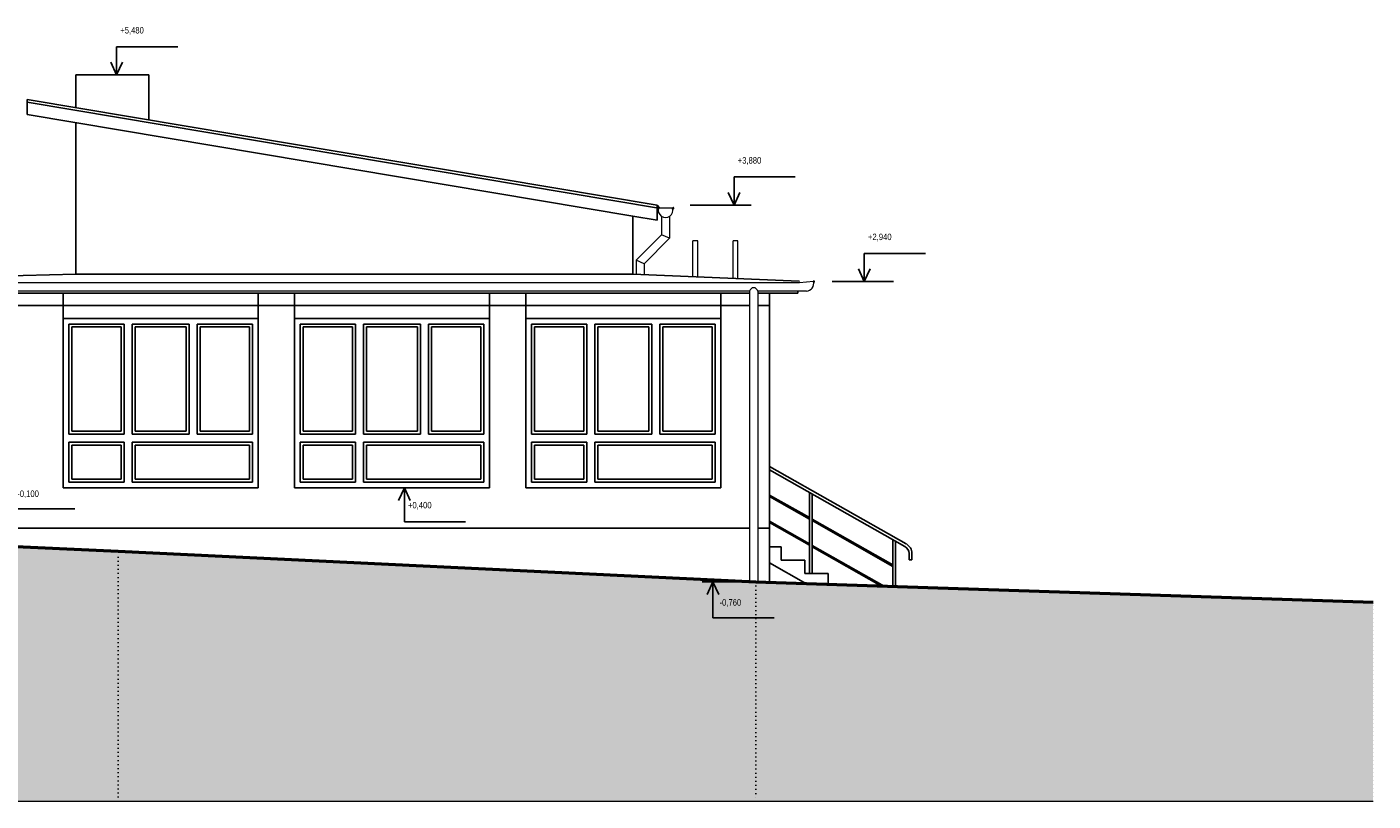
# Model space of a CAD drawing. Header units: millimetres. Extents: x -102573 to 74941, y -50927 to -14280.
# Tile 16 of 16: x 58356 to 74941, y -39020 to -29484. Entities that reach past the tile are written whole.
import ezdxf

# ---------------------------------------------------------------- set-up
doc = ezdxf.new("R2010")
doc.units = ezdxf.units.MM
doc.linetypes.add('JIS_08_37', pattern=[50, 0, -50])
doc.layers.add('XR$1$POHLEDY - STÁVAJÍCÍ_1', color=7, linetype='Continuous', lineweight=25)

msp = doc.modelspace()

# ---------------------------------------------------------------- hatches: boundary and pattern name
at = {"layer": 'XR$1$POHLEDY - STÁVAJÍCÍ_1', "linetype": 'Continuous', "lineweight": 25}
h = msp.add_hatch(dxfattribs=at)
h.set_pattern_fill('VZOR', color=8, scale=5000, style=0, pattern_type=2)
h.set_pattern_definition([(0, (10000, 10000), (5000, 5000), [5000, -5000]), (90, (10000, 10000), (-5000, 5000), [5000, -5000])])
h.paths.add_polyline_path([(58959, -30076), (58959, -30477), (59859, -30628), (59859, -30076)], flags=0)
at = {"layer": 'XR$1$POHLEDY - STÁVAJÍCÍ_1', "linetype": 'Continuous', "lineweight": 13}
msp.add_hatch(color=254, dxfattribs=at).paths.add_polyline_path([(47946, -39020), (74941, -39020), (74941, -36570), (67335, -36320), (59482, -35940), (57104, -35835), (55919, -35823), (55919, -35780), (55379, -35860), (55379, -36030), (53309, -36050), (53309, -35953), (47946, -35900)])
at = {"layer": 'XR$1$POHLEDY - STÁVAJÍCÍ_1', "linetype": 'Continuous', "lineweight": 25}
h = msp.add_hatch(dxfattribs=at)
h.set_pattern_fill('VZOR', color=8, scale=10000, style=0, pattern_type=2)
h.set_pattern_definition([(0, (20000, 20000), (10000, 10000), [10000, -10000]), (90, (20000, 20000), (-10000, 10000), [10000, -10000])])
h.paths.add_polyline_path([(67504, -35660), (67360, -35660), (67360, -36315), (67504, -36320)], flags=0)

# ---------------------------------------------------------------- linework, layer by layer
at = {"layer": 'XR$1$POHLEDY - STÁVAJÍCÍ_1', "color": 96, "linetype": 'Continuous', "lineweight": 25}
for p, q in [((60215, -29729), (59461, -29729)), ((59461, -29729), (59461, -30076)), ((59461, -30076), (59389, -29920)), ((59461, -30076), (59532, -29920)), ((67822, -31331), (67068, -31331)), ((67068, -31331), (67068, -31678)), ((67068, -31678), (66996, -31522)), ((67068, -31678), (67139, -31522)), ((67280, -31678), (66526, -31678)), ((69427, -32273), (68673, -32273)), ((68673, -32273), (68673, -32621)), ((68673, -32621), (68601, -32465)), ((68673, -32621), (68744, -32465)), ((69033, -32621), (68278, -32621)), ((63006, -35160), (62934, -35317)), ((63006, -35579), (63006, -35160)), ((63006, -35160), (63077, -35317)), ((58947, -35422), (58192, -35422)), ((63760, -35579), (63006, -35579)), ((67123, -36320), (66675, -36320)), ((66807, -36320), (66736, -36477)), ((66807, -36761), (66807, -36320)), ((66807, -36320), (66879, -36477)), ((66807, -36761), (67562, -36761))]:
    msp.add_line(p, q, dxfattribs=at)
at = {"layer": 'XR$1$POHLEDY - STÁVAJÍCÍ_1', "color": 7, "linetype": 'Continuous', "lineweight": 25}
for p, q in [((58959, -30477), (58959, -30076)), ((58959, -30076), (59859, -30076)), ((59859, -30076), (59859, -30628)), ((66119, -31678), (58359, -30376)), ((58359, -30376), (58359, -30564)), ((66138, -31717), (58359, -30412)), ((65819, -31816), (58359, -30564)), ((58959, -30665), (58959, -32530)), ((65819, -32310), (65819, -31816)), ((66119, -31866), (65819, -31816)), ((66119, -31866), (66119, -31678)), ((66119, -31678), (66144, -31709)), ((65819, -32530), (65819, -32310)), ((55029, -32621), (58959, -32530)), ((65819, -32530), (58959, -32530)), ((67871, -32615), (65819, -32530)), ((67854, -32621), (67854, -32615)), ((67876, -32620), (67871, -32615)), ((67260, -32765), (55622, -32765)), ((58804, -35160), (58804, -32765)), ((61204, -35160), (61204, -32765)), ((61654, -35160), (61654, -32765)), ((64054, -35160), (64054, -32765)), ((64504, -35160), (64504, -32765)), ((66904, -35160), (66904, -32765)), ((67854, -32765), (67360, -32765)), ((67504, -32765), (67504, -36320)), ((67854, -32765), (67854, -32737)), ((61204, -33075), (58804, -33075)), ((58874, -34500), (58874, -33145)), ((58874, -33145), (59554, -33145)), ((59554, -34500), (59554, -33145)), ((59654, -33145), (60354, -33145)), ((59654, -34500), (59654, -33145)), ((60354, -34500), (60354, -33145)), ((60454, -33145), (61134, -33145)), ((60454, -34500), (60454, -33145)), ((61134, -34500), (61134, -33145)), ((64054, -33075), (61654, -33075)), ((61724, -34500), (61724, -33145)), ((61724, -33145), (62404, -33145)), ((62404, -34500), (62404, -33145)), ((62504, -33145), (63204, -33145)), ((62504, -34500), (62504, -33145)), ((63204, -34500), (63204, -33145)), ((63304, -33145), (63984, -33145)), ((63304, -34500), (63304, -33145)), ((63984, -34500), (63984, -33145)), ((66904, -33075), (64504, -33075)), ((64574, -34500), (64574, -33145)), ((64574, -33145), (65254, -33145)), ((65254, -34500), (65254, -33145)), ((65354, -33145), (66054, -33145)), ((65354, -34500), (65354, -33145)), ((66054, -34500), (66054, -33145)), ((66154, -33145), (66834, -33145)), ((66154, -34500), (66154, -33145)), ((66834, -34500), (66834, -33145)), ((58909, -34465), (58909, -33180)), ((58909, -33180), (59519, -33180)), ((59519, -34465), (59519, -33180)), ((59689, -34465), (59689, -33180)), ((59689, -33180), (60319, -33180)), ((60319, -34465), (60319, -33180)), ((60489, -34465), (60489, -33180)), ((60489, -33180), (61099, -33180)), ((61099, -34465), (61099, -33180)), ((61759, -34465), (61759, -33180)), ((61759, -33180), (62369, -33180)), ((62369, -34465), (62369, -33180)), ((62539, -34465), (62539, -33180)), ((62539, -33180), (63169, -33180)), ((63169, -34465), (63169, -33180)), ((63339, -34465), (63339, -33180)), ((63339, -33180), (63949, -33180)), ((63949, -34465), (63949, -33180)), ((64609, -34465), (64609, -33180)), ((64609, -33180), (65219, -33180)), ((65219, -34465), (65219, -33180)), ((65389, -34465), (65389, -33180)), ((65389, -33180), (66019, -33180)), ((66019, -34465), (66019, -33180)), ((66189, -34465), (66189, -33180)), ((66189, -33180), (66799, -33180)), ((66799, -34465), (66799, -33180)), ((58909, -34465), (59519, -34465)), ((59689, -34465), (60319, -34465)), ((60489, -34465), (61099, -34465)), ((61759, -34465), (62369, -34465)), ((62539, -34465), (63169, -34465)), ((63339, -34465), (63949, -34465)), ((64609, -34465), (65219, -34465)), ((65389, -34465), (66019, -34465)), ((66189, -34465), (66799, -34465)), ((58874, -34500), (59554, -34500)), ((58874, -35090), (58874, -34600)), ((58874, -34600), (59554, -34600)), ((58909, -35055), (58909, -34635)), ((58909, -34635), (59519, -34635)), ((59519, -35055), (59519, -34635)), ((59554, -35090), (59554, -34600)), ((59654, -34500), (60354, -34500)), ((59654, -34600), (61134, -34600)), ((59654, -35090), (59654, -34600)), ((59689, -34635), (61099, -34635)), ((59689, -35055), (59689, -34635)), ((60454, -34500), (61134, -34500)), ((61099, -35055), (61099, -34635)), ((61134, -35090), (61134, -34600)), ((61724, -34500), (62404, -34500)), ((61724, -35090), (61724, -34600)), ((61724, -34600), (62404, -34600)), ((61759, -35055), (61759, -34635)), ((61759, -34635), (62369, -34635)), ((62369, -35055), (62369, -34635)), ((62404, -35090), (62404, -34600)), ((62504, -34500), (63204, -34500)), ((62504, -34600), (63984, -34600)), ((62504, -35090), (62504, -34600)), ((62539, -34635), (63949, -34635)), ((62539, -35055), (62539, -34635)), ((63304, -34500), (63984, -34500)), ((63949, -35055), (63949, -34635)), ((63984, -35090), (63984, -34600)), ((64574, -34500), (65254, -34500)), ((64574, -35090), (64574, -34600)), ((64574, -34600), (65254, -34600)), ((64609, -35055), (64609, -34635)), ((64609, -34635), (65219, -34635)), ((65219, -35055), (65219, -34635)), ((65254, -35090), (65254, -34600)), ((65354, -34500), (66054, -34500)), ((65354, -34600), (66834, -34600)), ((65354, -35090), (65354, -34600)), ((65389, -34635), (66799, -34635)), ((65389, -35055), (65389, -34635)), ((66154, -34500), (66834, -34500)), ((66799, -35055), (66799, -34635)), ((66834, -35090), (66834, -34600)), ((69190, -35853), (67504, -34898)), ((69173, -35883), (67504, -34938)), ((67504, -34938), (67504, -35250)), ((58874, -35090), (59554, -35090)), ((58909, -35055), (59519, -35055)), ((59654, -35090), (61134, -35090)), ((59689, -35055), (61099, -35055)), ((61724, -35090), (62404, -35090)), ((61759, -35055), (62369, -35055)), ((62504, -35090), (63984, -35090)), ((62539, -35055), (63949, -35055)), ((64574, -35090), (65254, -35090)), ((64609, -35055), (65219, -35055)), ((65354, -35090), (66834, -35090)), ((65389, -35055), (66799, -35055)), ((61204, -35160), (58804, -35160)), ((64054, -35160), (61654, -35160)), ((66904, -35160), (64504, -35160)), ((67996, -35529), (67504, -35250)), ((67996, -35547), (67504, -35268)), ((67504, -35268), (67504, -35572)), ((67996, -36217), (67996, -35217)), ((68031, -36217), (68031, -35236)), ((67996, -35851), (67504, -35572)), ((67996, -35868), (67504, -35589)), ((67504, -35589), (67504, -35889)), ((69024, -36112), (68031, -35549)), ((69024, -36129), (68031, -35566)), ((67260, -35660), (57104, -35660)), ((67504, -35660), (67360, -35660)), ((69024, -36376), (69024, -35799)), ((69059, -36377), (69059, -35819)), ((67504, -35889), (67649, -35889)), ((67649, -36053), (67649, -35889)), ((68916, -36372), (68031, -35871)), ((68883, -36371), (68031, -35888)), ((69224, -36050), (69224, -35970)), ((69259, -36050), (69259, -35970)), ((67953, -36340), (67504, -36086)), ((67649, -36053), (67939, -36053)), ((67939, -36217), (67939, -36053)), ((69224, -36050), (69259, -36050)), ((67939, -36217), (68229, -36217)), ((68229, -36350), (68229, -36217))]:
    msp.add_line(p, q, dxfattribs=at)
at = {"layer": 'XR$1$POHLEDY - STÁVAJÍCÍ_1', "color": 176, "linetype": 'Continuous', "lineweight": 13}
for p, q in [((66310, -31717), (66138, -31717)), ((66174, -31818), (66174, -32047)), ((66274, -31818), (66274, -32088)), ((66174, -32047), (65862, -32359)), ((66274, -32088), (65962, -32401)), ((66274, -32088), (66174, -32047)), ((66561, -32561), (66561, -32121)), ((66620, -32121), (66561, -32121)), ((66620, -32563), (66620, -32121)), ((67056, -32581), (67056, -32121)), ((67115, -32121), (67056, -32121)), ((67115, -32584), (67115, -32121)), ((65862, -32359), (65862, -32531)), ((65962, -32401), (65862, -32359)), ((65962, -32401), (65962, -32536)), ((67873, -32637), (54834, -32637)), ((68045, -32621), (67873, -32637)), ((67260, -32737), (55622, -32737)), ((67260, -32737), (67260, -36311)), ((67959, -32737), (67360, -32737)), ((67360, -32737), (67360, -36315))]:
    msp.add_line(p, q, dxfattribs=at)
at = {"layer": 'XR$1$POHLEDY - STÁVAJÍCÍ_1', "color": 8, "linetype": 'Continuous', "lineweight": 25}
for p, q in [((67260, -32915), (55622, -32915)), ((67504, -32915), (67360, -32915))]:
    msp.add_line(p, q, dxfattribs=at)
at = {"layer": 'XR$1$POHLEDY - STÁVAJÍCÍ_1', "color": 7, "linetype": 'Continuous', "lineweight": 50}
for p, q in [((57104, -35835), (59482, -35940)), ((59482, -35940), (67335, -36320)), ((67335, -36320), (74941, -36570))]:
    msp.add_line(p, q, dxfattribs=at)
at = {"layer": 'XR$1$POHLEDY - STÁVAJÍCÍ_1', "color": 5, "linetype": 'JIS_08_37', "lineweight": 13}
for p, q in [((59482, -39020), (59482, -35940)), ((67335, -36320), (67335, -39020)), ((74941, -39020), (74941, -36570))]:
    msp.add_line(p, q, dxfattribs=at)
at = {"layer": 'XR$1$POHLEDY - STÁVAJÍCÍ_1', "color": 5, "linetype": 'Continuous', "lineweight": 13}
msp.add_line((47946, -39020), (74941, -39020), dxfattribs=at)
at = {"layer": 'XR$1$POHLEDY - STÁVAJÍCÍ_1', "color": 176, "linetype": 'Continuous', "lineweight": 13}
for centre, radius, start, end in [((66224, -31743), 90, 163.2404, 16.7596), ((66318, -31717), 8, 210.7063, 180), ((67959, -32647), 90, 270, 16.7596), ((68053, -32621), 8, 210.7063, 180), ((67310, -32748), 51.1, 11.6888, 168.3112)]:
    msp.add_arc(centre, radius, start, end, dxfattribs=at)
at = {"layer": 'XR$1$POHLEDY - STÁVAJÍCÍ_1', "color": 7, "linetype": 'Continuous', "lineweight": 25}
for radius in [100, 135]:
    msp.add_arc((69124, -35970), radius, 0, 60.4683, dxfattribs=at)

# ---------------------------------------------------------------- texts
at = {"layer": 'XR$1$POHLEDY - STÁVAJÍCÍ_1', "color": 96, "linetype": 'Continuous', "lineweight": 18, "char_height": 80, "attachment_point": 1}
for s, insert, width in [('\\W0.88;+5,480', (59506, -29485), 404.93), ('\\W0.88;+3,880', (67113, -31088), 404.93), ('\\W0.88;+2,940', (68718, -32030), 404.93), ('\\W0.88;-0,100', (58237, -35194), 393.38), ('\\W0.88;+0,400', (63051, -35335), 404.93), ('\\W0.88;-0,760', (66889, -36533), 404.93)]:
    msp.add_mtext(s, dxfattribs=dict(at, insert=insert, width=width))

doc.saveas('drawing.dxf')
